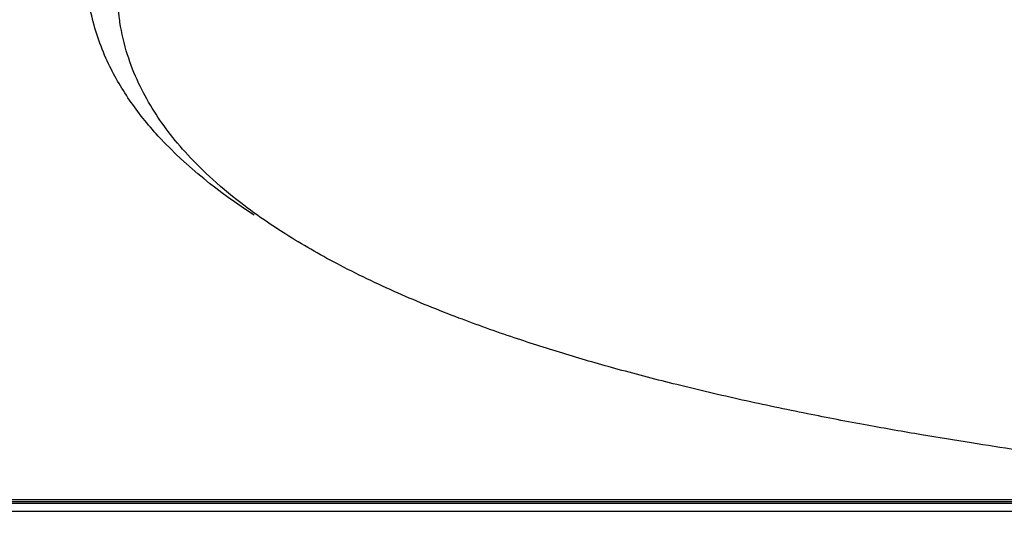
# Model space of a CAD drawing. Header units: millimetres. Extents: x -382 to 385, y -44 to 2191.
# Tile 38 of 256: x -167 to -105, y -42 to -10. Entities that reach past the tile are written whole.
import ezdxf

# ---------------------------------------------------------------- set-up
doc = ezdxf.new("R2010")
doc.units = ezdxf.units.MM
doc.layers.add('ORTHO$8', color=7, linetype='CONTINUOUS', true_color=0xffffff)

msp = doc.modelspace()

# ---------------------------------------------------------------- linework, layer by layer
at = {"layer": 'ORTHO$8', "color": 7, "linetype": 'Continuous'}
for p, q in [((-179.797, -40.989), (-69.674, -40.989)), ((-178.2, -40.877), (-71.154, -40.877)), ((-62.939, -41.5), (-358.9, -41.5))]:
    msp.add_line(p, q, dxfattribs=at)
at = {"layer": 'ORTHO$8', "color": 252, "linetype": 'Continuous'}
msp.add_line((-72.475, -40.776), (-178.2, -40.776), dxfattribs=at)
msp.add_open_spline([(-160.646, -10.436), (-160.738, -9.792), (-160.785, -9.138), (-160.785, -8.477)], degree=3, dxfattribs=at)
at = {"layer": 'ORTHO$8', "color": 7, "linetype": 'Continuous'}
for points, knots in [([(-152.124, -22.761), (-154.39, -21.296), (-157.242, -19.018), (-159.99, -15.65), (-161.227, -13.55), (-161.997, -11.699), (-162.406, -10.29), (-162.584, -9.376), (-162.639, -8.987)], [0, 0, 0, 0, 0.404925, 0.57001, 0.735117, 0.832071, 0.92903, 1, 1, 1, 1]), ([(-54.656, -42.13), (-54.734, -42.126), (-55.692, -42.076), (-57.448, -41.983), (-59.929, -41.843), (-62.414, -41.695), (-65.088, -41.526), (-68.029, -41.329), (-71.181, -41.103), (-74.447, -40.852), (-77.745, -40.58), (-81.048, -40.289), (-84.272, -39.985), (-87.282, -39.68), (-89.983, -39.391), (-92.381, -39.12), (-94.578, -38.859), (-96.71, -38.594), (-98.921, -38.308), (-101.314, -37.982), (-103.946, -37.603), (-106.833, -37.162), (-109.993, -36.647), (-113.458, -36.036), (-117.249, -35.311), (-121.275, -34.462), (-125.272, -33.526), (-128.991, -32.558), (-132.423, -31.57), (-135.796, -30.497), (-139.364, -29.226), (-143.147, -27.686), (-146.817, -25.926), (-150.038, -24.08), (-152.644, -22.292), (-154.703, -20.599), (-156.311, -19.013), (-157.582, -17.504), (-158.624, -15.993), (-159.505, -14.373), (-160.216, -12.56), (-160.531, -11.212), (-160.64, -10.476), (-160.646, -10.436)], [0, 0, 0, 0, 0.001764, 0.021549, 0.039562, 0.05776, 0.077741, 0.100167, 0.124572, 0.149575, 0.174845, 0.200275, 0.225663, 0.249483, 0.270287, 0.288752, 0.305728, 0.322054, 0.339151, 0.358233, 0.379174, 0.402328, 0.427987, 0.456147, 0.487604, 0.522394, 0.557971, 0.590582, 0.620293, 0.650401, 0.683724, 0.721995, 0.762933, 0.799696, 0.831927, 0.860285, 0.885015, 0.906779, 0.927671, 0.949365, 0.972816, 0.998538, 1, 1, 1, 1])]:
    msp.add_open_spline(points, degree=3, knots=knots, dxfattribs=at)

doc.saveas('drawing.dxf')
